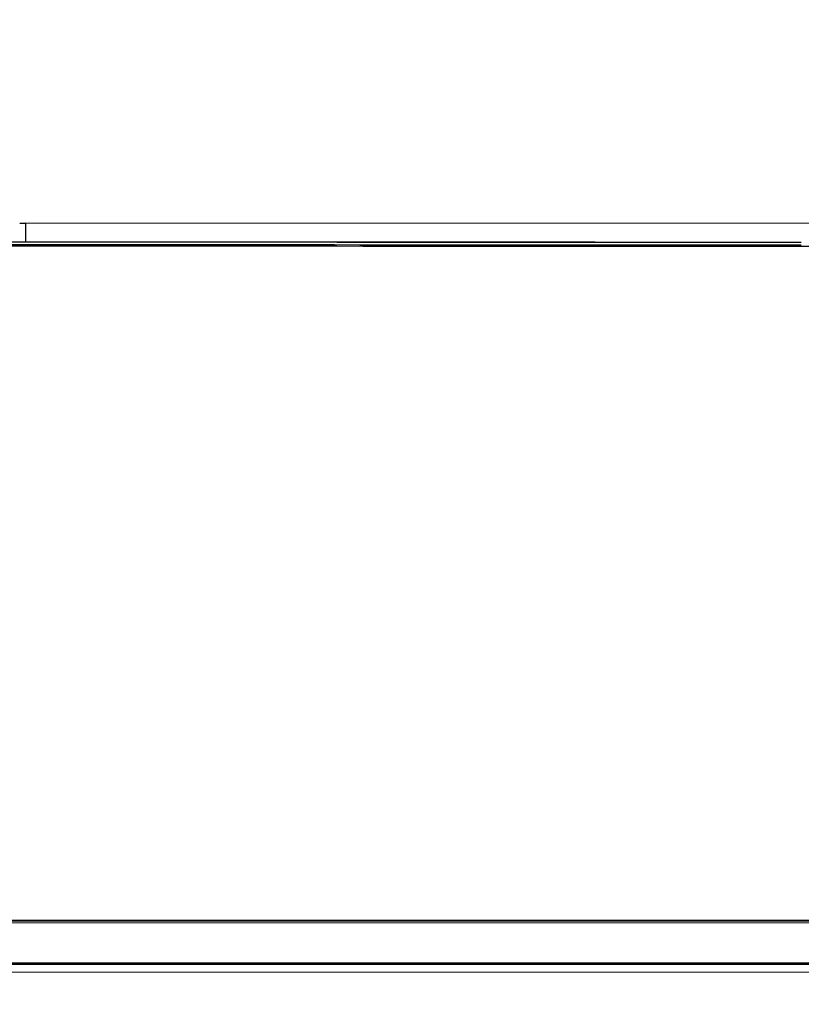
# Model space of a CAD drawing. Header units: millimetres. Extents: x -424979 to 718034, y -72486 to 344972.
# Tile 113 of 256: x 373171 to 373676, y 63232 to 63867. Entities that reach past the tile are written whole.
import ezdxf
from ezdxf.xclip import XClip

# ---------------------------------------------------------------- set-up
doc = ezdxf.new("R2010")
doc.units = ezdxf.units.MM
doc.header["$MEASUREMENT"] = 0
doc.header["$XCLIPFRAME"] = 0
doc.layers.add('0100_001_1_0_Nr_pióra__1', color=7, linetype='Continuous', lineweight=13)
doc.layers.add('IS_KLIM_urządzenia', color=3, linetype='Continuous')
doc.layers.add('Rysunki i obrazki', color=7, linetype='Continuous')
picture_1 = doc.add_image_def('image1.tif', size_in_pixel=(4960, 3508))

# ---------------------------------------------------------------- blocks, each defined once
blk = doc.blocks.new('Rysunek_1_1', base_point=(-285945.28, 74341.74))
at = {"layer": '0100_001_1_0_Nr_pióra__1', "color": 7, "lineweight": 13}
image = blk.add_image(picture_1, insert=(-264947.95, 89188.04), size_in_units=(41994.67, 29692.6), rotation=180, dxfattribs=at)
image.set_boundary_path([(-0.5, -0.5), (4959.5, 3507.5)])
blk = doc.blocks.new('G$CFEA986A8')
at = {"layer": 'IS_KLIM_urządzenia', "linetype": 'Continuous'}
for p, q in [((562.34, 201.26), (563.89, 201.26)), ((563.89, 201.26), (563.89, 196.29)), ((902.57, 201.14), (563.89, 201.26)), ((46.52, 13.96), (921.55, 13.84)), ((48.58, 13.7), (919.48, 13.58)), ((919.48, 13.06), (48.58, 13.18)), ((58.73, 0), (909.33, -0.12)), ((58.74, 2.46), (909.33, 2.34)), ((909.33, 1.87), (58.74, 1.98))]:
    blk.add_line(p, q, dxfattribs=at)
for points in [[(448.64, 196.29), (505.06, 196.29), (561.48, 196.29), (772.5, 196.17)], [(772.5, 196.12), (561.48, 196.24), (505.06, 196.24), (448.64, 196.24)], [(772.5, 195.01), (561.48, 195.13), (505.06, 195.13), (448.64, 195.13)]]:
    blk.add_open_spline(points, degree=3, dxfattribs=at)
for points, knots in [([(448.64, 195.58), (499.41, 195.58), (550.18, 195.58), (761.2, 195.46), (766.85, 195.46), (772.5, 195.46)], [0, 0, 0, 0, 0.899861, 0.899861, 1, 1, 1, 1]), ([(917.32, 195.01), (917.22, 195.01), (917.12, 195.01), (911.69, 195.01), (906.36, 195.01), (879.69, 195.01), (858.36, 195.01), (815.52, 195.01), (794.01, 195.01), (772.5, 195.01)], [0, 0, 0, 0, 0.002026, 0.002026, 0.112505, 0.112505, 0.554422, 0.554422, 1, 1, 1, 1])]:
    blk.add_open_spline(points, degree=3, knots=knots, dxfattribs=at)

msp = doc.modelspace()

# ---------------------------------------------------------------- block references
at = {"layer": 'IS_KLIM_urządzenia', "xscale": 2.4, "yscale": 2.4, "zscale": 2.4, "rotation": 360}
msp.add_blockref('G$CFEA986A8', (371821.69, 63253.01), dxfattribs=at)
at = {"layer": 'Rysunki i obrazki', "color": 151, "linetype": 'Continuous', "lineweight": 20, "true_color": 0x80c2ff}
ref = msp.add_blockref('Rysunek_1_1', (362616.02, 74341.74), dxfattribs=at)
XClip(ref).set_block_clipping_path([(-306942.6163847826, 59495.4358014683), (-264947.9497181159, 89188.0358014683)])

doc.saveas('drawing.dxf')
